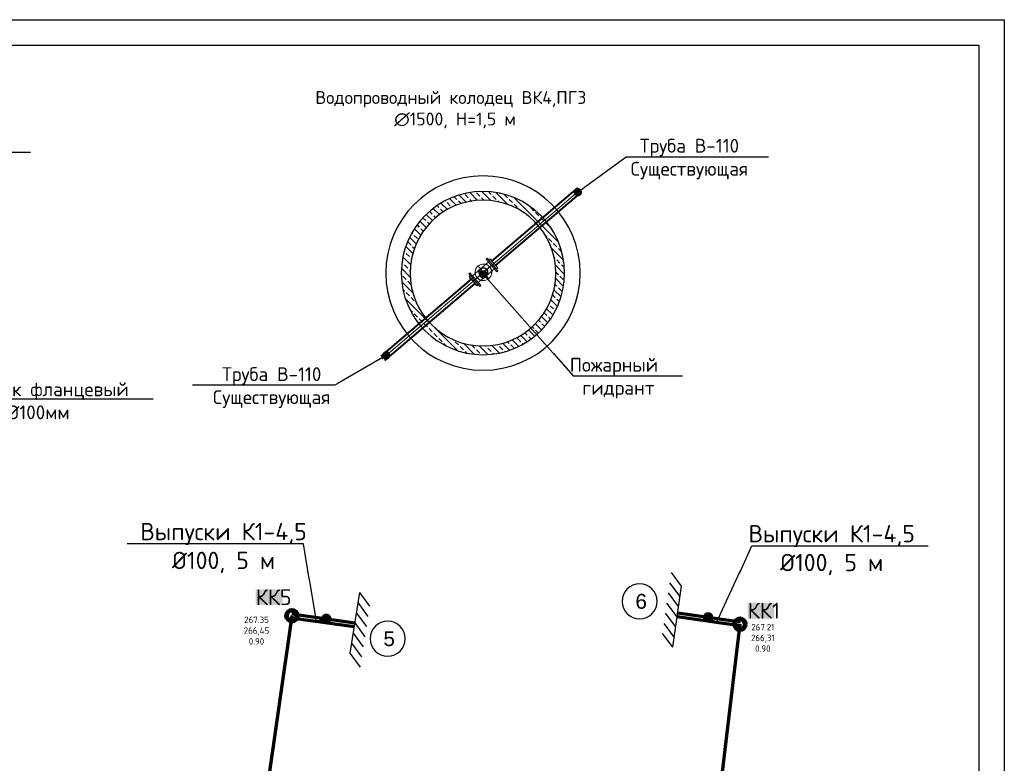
# Model space of a CAD drawing. Header units: inches. Extents: x -416310 to 1286511, y -34262 to 944600.
# Tile 64 of 84: x 477500 to 555215, y 150949 to 209658. Entities that reach past the tile are written whole.
import ezdxf
from ezdxf import colors
from ezdxf.entities.mleader import LeaderData, LeaderLine
from ezdxf.enums import TextEntityAlignment as Align
from ezdxf.math import Vec2, Vec3

# ---------------------------------------------------------------- set-up
doc = ezdxf.new("R2010")
doc.units = ezdxf.units.IN
doc.header["$MEASUREMENT"] = 0
doc.layers.get('Defpoints').update_dxf_attribs({"color": 4, "lineweight": 30})
for name, color, linetype, lineweight in [('A-GENM', 251, 'Continuous', 30), ('P-PIPE', 7, 'Continuous', 9), ('P-PIPE-CNTR', 3, 'Continuous', 9), ('К1', 104, 'бытовая канализация', 40)]:
    doc.layers.add(name, color=color, linetype=linetype, lineweight=lineweight)
doc.layers.add('Поз', color=7, linetype='Continuous')
doc.styles.add('Dim', font='arial.ttf')
doc.styles.add('GOST', font='isocpeur.ttf')
doc.styles.add('SIMPLEX', font='simplex.shx', dxfattribs={"width": 0.75, "oblique": 7})
doc.styles.get("Standard").update_dxf_attribs({"font": 'arial.ttf'})
doc.linetypes.add('бытовая канализация', pattern='A,5,-0.5,["К1",Standard,S=0.7,R=0,X=0,Y=-0.35],-2', length=7.5)

# ---------------------------------------------------------------- blocks, each defined once
blk = doc.blocks.new('Канализационный колодец')
h = blk.add_hatch(color=256)
h.set_gradient(color1=(153, 0, 0), color2=(153, 0, 0), tint=1)
h.paths.add_polyline_path([(-500, 0, 1), (500, 0, 1)])
h.paths.add_polyline_path([(350, 0, -1), (-350, 0, -1)], flags=16)
at = {"lineweight": 60}
for radius in [500, 350]:
    blk.add_circle((0, 0), radius, dxfattribs=at)
blk = doc.blocks.new('_Dot')
at = {"color": 0, "linetype": 'ByBlock', "lineweight": -2}
blk.add_line((-0.5, 0), (-1, 0), dxfattribs=at)
at = {"color": 0, "linetype": 'ByBlock', "const_width": 0.5}
blk.add_lwpolyline([(-0.25, 0, 1), (0.25, 0, 1)], format="xyb", close=True, dxfattribs=at)
blk = doc.blocks.new('Тройник фланцевый с пожарной одставкой  ППТФ ГОСТ 5525-88 Динамический_f2482 - Тройник ППТФ 150х150-530663-Уровень 1')
at = {"layer": 'P-PIPE'}
for p, q in [((-146, 114), (-165, 114)), ((-165, -115), (-165, 114)), ((-165, 114), (-165, -115)), ((-146, -115), (-146, 114)), ((-146, 114), (-146, -115)), ((0, 62), (-146, 62)), ((-146, -62), (-146, 62)), ((-146, 62), (-146, -62)), ((146, 62), (0, 62)), ((165, 114), (146, 114)), ((146, -115), (146, 114)), ((146, 114), (146, -115)), ((146, 62), (146, -62)), ((146, -62), (146, 62)), ((165, -115), (165, 114)), ((165, 114), (165, -115)), ((-165, -115), (-146, -115)), ((-146, -62), (0, -62)), ((0, -62), (146, -62)), ((146, -115), (165, -115))]:
    blk.add_line(p, q, dxfattribs=at)
for radius, start, end in [(114, 90, 270), (115, 90, 270), (62, 360, 180), (114, 270, 90), (115, 270, 90), (62, 180, 360)]:
    blk.add_arc((0, 0), radius, start, end, dxfattribs=at)
for points, knots in [([(0, 62), (-3, 62), (-9, 62), (-18, 59), (-27, 56), (-35, 52), (-40, 47), (-44, 44), (-47, 40), (-49, 38), (-51, 35), (-53, 33), (-54, 30), (-55, 28), (-57, 25), (-58, 22), (-59, 18), (-61, 11), (-62, 4), (-62, 0)], [0, 0, 0, 0, 0.111111, 0.222222, 0.333333, 0.444444, 0.5, 0.555556, 0.611111, 0.638889, 0.666667, 0.694444, 0.722222, 0.75, 0.777778, 0.805556, 0.833333, 0.888889, 1, 1, 1, 1]), ([(62, 0), (62, 4), (61, 11), (59, 18), (58, 22), (57, 25), (55, 28), (54, 30), (53, 33), (51, 35), (49, 38), (47, 40), (44, 44), (40, 48), (36, 50), (33, 53), (29, 55), (21, 59), (12, 61), (4, 62), (0, 62)], [0, 0, 0, 0, 0.111111, 0.166667, 0.194444, 0.222222, 0.25, 0.277778, 0.305556, 0.333333, 0.361111, 0.388889, 0.444444, 0.513889, 0.548611, 0.583333, 0.652778, 0.722222, 0.861111, 1, 1, 1, 1]), ([(-62, 0), (-62, -4), (-61, -11), (-59, -18), (-58, -22), (-57, -25), (-55, -28), (-54, -30), (-53, -33), (-51, -35), (-49, -38), (-47, -40), (-44, -44), (-40, -48), (-36, -50), (-33, -53), (-29, -55), (-21, -59), (-12, -61), (-4, -62), (0, -62)], [0, 0, 0, 0, 0.111111, 0.166667, 0.194444, 0.222222, 0.25, 0.277778, 0.305556, 0.333333, 0.361111, 0.388889, 0.444444, 0.513889, 0.548611, 0.583333, 0.652778, 0.722222, 0.861111, 1, 1, 1, 1]), ([(0, -62), (3, -62), (9, -62), (18, -59), (27, -56), (35, -52), (40, -47), (44, -44), (47, -40), (49, -38), (51, -35), (53, -33), (54, -30), (55, -28), (57, -25), (58, -22), (59, -18), (61, -11), (62, -4), (62, 0)], [0, 0, 0, 0, 0.111111, 0.222222, 0.333333, 0.444444, 0.5, 0.555556, 0.611111, 0.638889, 0.666667, 0.694444, 0.722222, 0.75, 0.777778, 0.805556, 0.833333, 0.888889, 1, 1, 1, 1])]:
    blk.add_open_spline(points, degree=3, knots=knots, dxfattribs=at)
blk = doc.blocks.new('Фланец круглый стальной плоский приварной с выступом ГОСТ PN 1_6 МПа 12820-80 Динамический_f2863 - Фланец 1-100 _А_ -1_6 Ст 25-548882-Уровень 1')
at = {"layer": 'P-PIPE'}
for p, q in [((-84.5, 0), (-84.5, 23)), ((-84.5, 23), (84.5, 23)), ((84.5, 23), (-84.5, 23)), ((-84.5, 0), (84.5, 0)), ((84.5, 0), (-84.5, 0)), ((-65, 23), (-55, 34.5)), ((0, 34.5), (0, 34.5)), ((0, 34.5), (0, 34.5)), ((0, 23), (0, 23)), ((0, 23), (0, 23)), ((55, 34.5), (65, 23)), ((84.5, 23), (84.5, 0)), ((-54, -5), (-65, 0)), ((0, 0), (0, 0)), ((0, 0), (0, 0)), ((0, -5), (0, -5)), ((0, -5), (0, -5)), ((65, 0), (54, -5))]:
    blk.add_line(p, q, dxfattribs=at)
blk = doc.blocks.new('Кольцо стеновое Серия 3_900_1-14 Динамический_f2710 - Кольцо стеновое КС15_6-519680-Уровень 1')
at = {"layer": 'A-GENM', "lineweight": 25}
for radius, start, end in [(840, 360, 180), (750, 0, 180), (840, 180, 360), (750, 180, 0)]:
    blk.add_arc((0, 0), radius, start, end, dxfattribs=at)
blk = doc.blocks.new('Плита днища колодца ПН серии 3_900_1-14 _  Динамический_f5717 - Плита днища ПН10-521517-Уровень 1')
at = {"layer": 'A-GENM'}
for start, end in [(360, 180), (0, 180), (180, 360), (180, 360)]:
    blk.add_arc((0, 0), 1000, start, end, dxfattribs=at)
blk = doc.blocks.new('Кольцо стеновое Серия 3_900_1-14 Динамический_f2710 - Кольцо стеновое КС15_9-519678-Уровень 1')
h = blk.add_hatch()
h.set_pattern_fill('ANSI33', color=256, scale=15)
h.set_pattern_definition([(45, (0, 0), (-67.352, 67.352), []), (45, (67.35, 0), (-67.352, 67.352), [47.625, -23.8125])])
h.paths.add_polyline_path([(-840, 0, 1), (840, 0, 1)])
h.paths.add_polyline_path([(750, 0, -1), (-750, 0, -1)], flags=16)
at = {"layer": 'A-GENM'}
for radius, start, end in [(840, 360, 180), (840, 0, 180), (750, 0, 180), (750, 0, 180), (840, 180, 360), (750, 180, 0), (750, 180, 360), (840, 180, 360)]:
    blk.add_arc((0, 0), radius, start, end, dxfattribs=at)
blk = doc.blocks.new('Обрез зданий')
for p, q in [((-1350, 0), (-1880, -530)), ((-900, 0), (-1430, -530)), ((-450, 0), (-980, -530)), ((0, 0), (-530, -530)), ((450, 0), (-80, -530)), ((900, 0), (370, -530)), ((1350, 0), (820, -530))]:
    blk.add_line(p, q)
at = {"lineweight": 30}
blk.add_line((1350, 0), (-1350, 0), dxfattribs=at)
blk = doc.blocks.new('поз')
at = {"color": 7, "linetype": 'Continuous', "true_color": 0xfcfcfc}
blk.add_wipeout([(-7871.96, -5001.061), (-7871.812, -5001.074), (-7871.668, -5001.105), (-7871.528, -5001.154), (-7871.395, -5001.22), (-7871.272, -5001.302), (-7871.16, -5001.399), (-7871.061, -5001.509), (-7870.977, -5001.631), (-7870.909, -5001.762), (-7870.857, -5001.901), (-7870.824, -5002.045), (-7870.809, -5002.193), (-7870.812, -5002.341), (-7870.834, -5002.487), (-7870.874, -5002.63), (-7870.932, -5002.766), (-7871.006, -5002.894), (-7871.096, -5003.012), (-7871.199, -5003.118), (-7871.316, -5003.209), (-7871.442, -5003.286), (-7871.578, -5003.346), (-7871.719, -5003.388), (-7871.866, -5003.413), (-7872.013, -5003.419), (-7872.161, -5003.406), (-7872.306, -5003.375), (-7872.446, -5003.326), (-7872.578, -5003.26), (-7872.701, -5003.178), (-7872.813, -5003.081), (-7872.912, -5002.971), (-7872.996, -5002.849), (-7873.065, -5002.718), (-7873.116, -5002.579), (-7873.15, -5002.435), (-7873.165, -5002.287), (-7873.161, -5002.139), (-7873.139, -5001.993), (-7873.099, -5001.85), (-7873.042, -5001.714), (-7872.968, -5001.586), (-7872.878, -5001.468), (-7872.774, -5001.362), (-7872.658, -5001.271), (-7872.531, -5001.194), (-7872.396, -5001.134), (-7872.254, -5001.092), (-7872.108, -5001.067)], dxfattribs=at)
at = {"color": 7, "linetype": 'ByBlock', "lineweight": 30, "ltscale": 100}
blk.add_circle((-7871.987, -5002.24), 1.178, dxfattribs=at)
at = {"lineweight": 35, "style": 'SIMPLEX', "oblique": 7, "width": 0.7}
blk.add_attdef('25', text='', height=1.178, dxfattribs=at).set_placement((-7871.987, -5002.24), align=Align.MIDDLE_CENTER)

msp = doc.modelspace()

# ---------------------------------------------------------------- linework, layer by layer
for points in [[(317615.1636, 209657.7177), (555215.1636, 209657.7177), (555215.1636, 41657.7177), (317615.1636, 41657.7177)], [(325615.1636, 207657.7177), (553215.1636, 207657.7177), (553215.1636, 43657.7177), (325615.1636, 43657.7177)]]:
    msp.add_lwpolyline(points, close=True)
at = {"layer": 'P-PIPE', "color": 5, "lineweight": 40}
for p, q in [((514771.9918, 190582.7086), (521556.4881, 196382.0296)), ((513136.2795, 189184.5178), (506007.3027, 183090.7382))]:
    msp.add_line(p, q, dxfattribs=at)
at = {"layer": 'P-PIPE'}
for p, q in [((514706.7035, 190659.0879), (515131.7386, 190161.8488)), ((513070.9912, 189260.8971), (513496.0264, 188763.658))]:
    msp.add_line(p, q, dxfattribs=at)
for centre, radius, start, end in [((514101.3649, 189711.3729), 327.0709, 40.523497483, 220.523497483), ((513995.1061, 189835.6827), 163.5355, 130.523497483, 310.523497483), ((514101.3649, 189711.3729), 327.0709, 220.523497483, 40.523497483), ((514207.6237, 189587.0631), 163.5355, 310.523497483, 130.523497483)]:
    msp.add_arc(centre, radius, start, end, dxfattribs=at)
at = {"layer": 'P-PIPE-CNTR'}
for p, q in [((514919.2211, 190410.4683), (514819.1642, 190324.9407)), ((513377.888, 189092.9519), (514534.4981, 190081.6109)), ((514536.3948, 190083.2322), (513666.3351, 189339.5137)), ((514473.2242, 189276.3431), (513729.5057, 190146.4028)), ((513818.0337, 189469.1842), (514717.3156, 190237.8815)), ((513818.0337, 189469.1842), (514717.3156, 190237.8815)), ((513283.5088, 189012.2775), (513383.5657, 189097.8052))]:
    msp.add_line(p, q, dxfattribs=at)
at = {"layer": 'К1', "color": 14, "lineweight": 70, "ltscale": 1250, "elevation": -353246.4}
for points in [[(498948.57, 162447.2615), (503897.9264, 161737.4226)], [(498991.1603, 162744.2229), (503940.5167, 162034.384)], [(534345.8409, 161807.9712), (529396.4845, 162517.8102)], [(534388.4313, 162104.9326), (529439.0749, 162814.7716)], [(534345.8409, 161933.8486), (530239.8492, 127543.8379)]]:
    msp.add_lwpolyline(points, dxfattribs=at)

# ---------------------------------------------------------------- block references
at = {"transparency": 33554687, "xscale": 1.8, "yscale": 1.8, "zscale": 1.8}
for p, rotation in [((529396.4845, 162517.8102, -353246.4), 261.7730862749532), ((503940.5167, 162034.384, -353246.4), 81.21590434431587)]:
    msp.add_blockref('Обрез зданий', p, dxfattribs=dict(at, rotation=rotation))
for p in [(498982.8505, 162604.0678, -353246.4), (534345.8409, 161933.8486, -353246.4)]:
    msp.add_blockref('Канализационный колодец', p)
at = {"layer": 'P-PIPE', "xscale": -5.723026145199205, "yscale": 5.723026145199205, "zscale": 5.723026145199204, "rotation": 40.52349748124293}
msp.add_blockref('Тройник фланцевый с пожарной одставкой  ППТФ ГОСТ 5525-88 Динамический_f2482 - Тройник ППТФ 150х150-530663-Уровень 1', (514101.3649, 189711.3729), dxfattribs=at)
at = {"layer": 'P-PIPE', "extrusion": (0, 0, -1), "xscale": -5.723026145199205, "yscale": 5.723026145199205, "zscale": 5.723026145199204}
for p, rotation in [((-514819.1642, 190324.9407), 49.47650251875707), ((-513383.5657, 189097.8052), 229.476502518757)]:
    msp.add_blockref('Фланец круглый стальной плоский приварной с выступом ГОСТ PN 1_6 МПа 12820-80 Динамический_f2863 - Фланец 1-100 _А_ -1_6 Ст 25-548882-Уровень 1', p, dxfattribs=dict(at, rotation=rotation))

# ---------------------------------------------------------------- texts
at = {"ltscale": 250, "insert": (511533.9668, 202546.1674), "char_height": 1016.127179, "width": 28451.561006, "attachment_point": 5, "style": 'GOST'}
msp.add_mtext('\\pt11085.13462;Водопроводный колодец ВК4,ПГ3\\P ∅1500, Н=1,5 м', dxfattribs=at)

# ---------------------------------------------------------------- next in the draw order: block references
at = {"layer": 'Поз', "lineweight": 40}
ref = msp.add_blockref('поз', (-8687814.8941, 6018912.3178), dxfattribs=dict(at, xscale=-1170.510796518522, yscale=1170.510796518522, zscale=1170.510796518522))
ref.add_attrib('25', '6', dxfattribs={"layer": '0', "color": 1, "lineweight": 35, "height": 1170.6279, "style": 'Dim'}).set_placement((526552.6524, 163736.358), align=Align.MIDDLE_CENTER)
ref = msp.add_blockref('поз', (-8707701.5865, 6015961.7297, -443637.9181), dxfattribs=dict(at, xscale=-1170.510796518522, yscale=1170.510796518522, zscale=1170.510796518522))
ref.add_attrib('25', '5', dxfattribs={"layer": '0', "color": 1, "lineweight": 35, "height": 1170.6279, "style": 'Dim'}).set_placement((506665.96, 160785.77, -443637.9181), align=Align.MIDDLE_CENTER)

# ---------------------------------------------------------------- next in the draw order: leaders
at = {"ltscale": 250}
ml = msp.add_multileader_mtext('Standard', dxfattribs=at)
ml.set_content('Труба В-110\\PСуществующая', color=256, style='GOST')
ml.set_leader_properties(lineweight=-1)
ml.set_arrow_properties(name='DOT')
ml.build(insert=Vec2(0, 0))
ml.multileader.update_dxf_attribs({"text_left_attachment_type": 6, "text_right_attachment_type": 6, "dogleg_length": 0.00104, "arrow_head_size": 655.2, "scale": 100})
ctx = ml.context
ctx.base_point, ctx.scale, ctx.char_height, ctx.arrow_head_size, ctx.landing_gap_size, ctx.plane_origin = Vec3(467091.7834, 199198.8595), 100, 1092, 655.2, 0, Vec3(459436.3778, 194087.6043)
ctx.left_attachment, ctx.right_attachment, ctx.text_align_type = 6, 6, 1
notes = []
notes.append((ctx, [(1, (1, 1, 0), (467091.6794, 199198.8595), (1, 0), 0.104, [(0, [(463283.551, 196401.861)], 0, [])])]))
ctx.mtext.insert, ctx.mtext.alignment, ctx.mtext.flow_direction = Vec3(472087.6834, 200618.4595), 2, 5
ctx.mtext.has_bg_fill, ctx.mtext.bg_color, ctx.mtext.bg_scale_factor, ctx.mtext.bg_transparency, ctx.mtext.use_window_bg_color = 1, -1027028792, 1.5, 0, 1
ml = msp.add_multileader_mtext('Standard', dxfattribs=at)
ml.set_content('Пожарный  \\P гидрант ', color=256, style='GOST')
ml.set_leader_properties(lineweight=-1)
ml.set_arrow_properties(name='DOT')
ml.build(insert=Vec2(0, 0))
ml.multileader.update_dxf_attribs({"text_left_attachment_type": 6, "text_right_attachment_type": 6, "dogleg_length": 0.00104, "arrow_head_size": 655.2, "scale": 100})
ctx = ml.context
ctx.base_point, ctx.scale, ctx.char_height, ctx.arrow_head_size, ctx.landing_gap_size, ctx.plane_origin = Vec3(521178.9139, 181537.5149), 100, 1092, 655.2, 0, Vec3(547012.2339, 163003.2391)
ctx.left_attachment, ctx.right_attachment, ctx.text_align_type = 6, 6, 1
notes.append((ctx, [(1, (1, 1, 0), (521178.8099, 181537.5149), (1, 0), 0.104, [(0, [(514101.3649, 189547.8375)], 0, [])])]))
ctx.mtext.insert, ctx.mtext.alignment, ctx.mtext.flow_direction = Vec3(524400.3139, 182957.1149), 2, 5
ctx.mtext.has_bg_fill, ctx.mtext.bg_color, ctx.mtext.bg_scale_factor, ctx.mtext.bg_transparency, ctx.mtext.use_window_bg_color = 1, -1027028792, 1.5, 0, 1
ml = msp.add_multileader_mtext('Standard', dxfattribs=at)
ml.set_content('Тройник фланцевый \\P%%C100мм', color=256, style='GOST')
ml.set_leader_properties(lineweight=-1)
ml.set_arrow_properties(name='DOT')
ml.build(insert=Vec2(0, 0))
ml.multileader.update_dxf_attribs({"text_left_attachment_type": 6, "text_right_attachment_type": 6, "dogleg_length": 0.00104, "arrow_head_size": 655.2, "scale": 100})
ctx = ml.context
ctx.base_point, ctx.scale, ctx.char_height, ctx.arrow_head_size, ctx.landing_gap_size, ctx.plane_origin = Vec3(472322.2931, 179713.8627), 100, 1092, 655.2, 0, Vec3(473336.9823, 173954.1329)
ctx.left_attachment, ctx.right_attachment, ctx.text_align_type = 6, 6, 1
notes.append((ctx, [(0, (1, 1, 0), (472322.1891, 179713.8627), (1, 0), 0.104, [(0, [(463283.551, 186699.3754)], 0, [])])]))
ctx.mtext.insert, ctx.mtext.alignment, ctx.mtext.flow_direction = Vec3(478983.4931, 181024.2627), 2, 5
ctx.mtext.has_bg_fill, ctx.mtext.bg_color, ctx.mtext.bg_scale_factor, ctx.mtext.bg_transparency, ctx.mtext.use_window_bg_color = 1, -1027028792, 1.5, 0, 1
ml = msp.add_multileader_mtext('Standard', dxfattribs=at)
ml.set_content('Выпуски К1-4,5\\P%%C100, 5 м', color=256, style='GOST')
ml.set_leader_properties(lineweight=-1)
ml.set_arrow_properties(name='DOT')
ml.build(insert=Vec2(0, 0))
ml.multileader.update_dxf_attribs({"text_left_attachment_type": 6, "text_right_attachment_type": 6, "dogleg_length": 0.0013, "arrow_head_size": 819, "scale": 100})
ctx = ml.context
ctx.base_point, ctx.scale, ctx.char_height, ctx.arrow_head_size, ctx.landing_gap_size, ctx.plane_origin = Vec3(487277.9108, 168287.6509, -353246.4), 100, 1365, 819, 0, Vec3(504905.2746, 172931.6251, -353246.4)
ctx.left_attachment, ctx.right_attachment, ctx.text_align_type = 6, 6, 1
notes.append((ctx, [(0, (1, 1, 0), (499904.2908, 168287.6509, -353246.4), (-1, 0), 0.13, [(0, [(501694.9618, 162356.4425, -353246.4), (500916.7369, 162164.9861, -353246.4)], 0, [])])]))
ctx.mtext.insert, ctx.mtext.alignment, ctx.mtext.flow_direction = Vec3(493591.0358, 169925.6509, -353246.4), 2, 5
ctx.mtext.has_bg_fill, ctx.mtext.bg_color, ctx.mtext.bg_scale_factor, ctx.mtext.bg_transparency, ctx.mtext.use_window_bg_color = 1, -1027028792, 1.5, 0, 1
ml = msp.add_multileader_mtext('Standard', dxfattribs=at)
ml.set_content('Выпуски К1-4,5\\P%%C100, 5 м', color=256, style='GOST')
ml.set_leader_properties(lineweight=-1)
ml.set_arrow_properties(name='DOT')
ml.build(insert=Vec2(0, 0))
ml.multileader.update_dxf_attribs({"text_left_attachment_type": 6, "text_right_attachment_type": 6, "dogleg_length": 0.0013, "arrow_head_size": 819, "scale": 100})
ctx = ml.context
ctx.base_point, ctx.scale, ctx.char_height, ctx.arrow_head_size, ctx.landing_gap_size, ctx.plane_origin = Vec3(535276.1356, 168119.8649, -353246.4), 100, 1365, 819, 0, Vec3(521774.055, 174397.7287, -353246.4)
ctx.left_attachment, ctx.right_attachment, ctx.text_align_type = 6, 6, 1
notes.append((ctx, [(1, (1, 1, 0), (535276.0056, 168119.8649, -353246.4), (1, 0), 0.13, [(1, [(531839.244, 162470.5382, -353246.4), (532496.2004, 162073.2475, -353246.4)], 0, [])])]))
ctx.mtext.insert, ctx.mtext.alignment, ctx.mtext.flow_direction = Vec3(541589.2606, 169757.8649, -353246.4), 2, 5
ctx.mtext.has_bg_fill, ctx.mtext.bg_color, ctx.mtext.bg_scale_factor, ctx.mtext.bg_transparency, ctx.mtext.use_window_bg_color = 1, -1027028792, 1.5, 0, 1
for ctx, leaders in notes:
    for number, flags, end, landing, length, lines in leaders:
        leader = LeaderData()
        leader.index, (leader.has_last_leader_line, leader.has_dogleg_vector, leader.attachment_direction) = number, flags
        leader.last_leader_point, leader.dogleg_vector, leader.dogleg_length = Vec3(end), Vec3(landing), length
        for number, points, colour, breaks in lines:
            line = LeaderLine()
            line.index, line.vertices, line.color, line.breaks = number, Vec3.list(points), colors.encode_raw_color(colour), breaks
            leader.lines.append(line)
        ctx.leaders.append(leader)

# ---------------------------------------------------------------- next in the draw order: linework, layer by layer
at = {"layer": 'P-PIPE', "color": 5, "lineweight": 40}
for p, q in [((515066.4503, 190238.2281), (521850.9467, 196037.549)), ((513430.7381, 188840.0373), (506301.7612, 182746.2577))]:
    msp.add_line(p, q, dxfattribs=at)
at = {"layer": 'P-PIPE-CNTR'}
for p, q in [((513756.8844, 189416.9144), (521754.0225, 196252.7896)), ((514101.3649, 189711.3729), (506104.2269, 182875.4977))]:
    msp.add_line(p, q, dxfattribs=at)
at = {"layer": 'К1', "color": 14, "lineweight": 70, "ltscale": 1250, "elevation": -353246.4}
msp.add_lwpolyline([(498982.8505, 162604.0678), (493820.8896, 126612.2643)], dxfattribs=at)

# ---------------------------------------------------------------- next in the draw order: block references
at = {"layer": 'A-GENM', "xscale": 7.67289920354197, "yscale": 7.67289920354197, "zscale": 7.67289920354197, "rotation": 270}
for name in ['Плита днища колодца ПН серии 3_900_1-14 _  Динамический_f5717 - Плита днища ПН10-521517-Уровень 1', 'Кольцо стеновое Серия 3_900_1-14 Динамический_f2710 - Кольцо стеновое КС15_9-519678-Уровень 1']:
    msp.add_blockref(name, (514067.5562, 189651.987), dxfattribs=at)
at = {"layer": 'A-GENM', "lineweight": 25, "xscale": 7.67289920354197, "yscale": 7.67289920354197, "zscale": 7.67289920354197, "rotation": 270}
msp.add_blockref('Кольцо стеновое Серия 3_900_1-14 Динамический_f2710 - Кольцо стеновое КС15_6-519680-Уровень 1', (514067.5562, 189651.987), dxfattribs=at)

# ---------------------------------------------------------------- next in the draw order: texts
at = {"lineweight": 30, "ltscale": 0.2, "char_height": 1250, "attachment_point": 1, "style": 'GOST', "bg_fill": 1, "box_fill_scale": 1, "bg_fill_color": 4, "bg_fill_transparency": 0}
for s, insert in [('КК5', (496131.36, 164686.079, -353246.4)), ('КК1', (534958.6233, 163623.2072, -353246.4))]:
    msp.add_mtext_dynamic_manual_height_columns(s, width=2115.170499, gutter_width=22437.8617, heights=[0], dxfattribs=dict(at, insert=insert))
at = {"layer": 'Defpoints', "color": 4, "ltscale": 1500, "char_height": 508.063589, "width": 1831.704652, "attachment_point": 5, "style": 'GOST'}
for s, insert in [('\\pt5542.56731;267.35\\P266,45\\P0.90', (496191.3744, 161426.2676, -353246.4)), ('\\pt5542.56731;267.21\\P266,31\\P0.90', (536157.9414, 160849.0498, -353246.4))]:
    msp.add_mtext(s, dxfattribs=dict(at, insert=insert))

# ---------------------------------------------------------------- next in the draw order: leaders
at = {"ltscale": 250}
ml = msp.add_multileader_mtext('Standard', dxfattribs=at)
ml.set_content('Труба В-110\\PСуществующая', color=256, style='GOST')
ml.set_leader_properties(lineweight=-1)
ml.set_arrow_properties(name='DOT')
ml.build(insert=Vec2(0, 0))
ml.multileader.update_dxf_attribs({"text_left_attachment_type": 6, "text_right_attachment_type": 6, "dogleg_length": 0.00104, "arrow_head_size": 655.2, "scale": 100})
ctx = ml.context
ctx.base_point, ctx.scale, ctx.char_height, ctx.arrow_head_size, ctx.landing_gap_size, ctx.plane_origin = Vec3(525364.7204, 198834.5476), 100, 1092, 655.2, 0, Vec3(517709.3148, 193723.2924)
ctx.left_attachment, ctx.right_attachment, ctx.text_align_type = 6, 6, 1
notes = []
notes.append((ctx, [(1, (1, 1, 0), (525364.6164, 198834.5476), (1, 0), 0.104, [(0, [(521556.4881, 196037.549)], 0, [])])]))
ctx.mtext.insert, ctx.mtext.alignment, ctx.mtext.flow_direction = Vec3(530360.6204, 200254.1476), 2, 5
ctx.mtext.has_bg_fill, ctx.mtext.bg_color, ctx.mtext.bg_scale_factor, ctx.mtext.bg_transparency, ctx.mtext.use_window_bg_color = 1, -1027028792, 1.5, 0, 1
ml = msp.add_multileader_mtext('Standard', dxfattribs=at)
ml.set_content('Труба В-110\\PСуществующая', color=256, style='GOST')
ml.set_leader_properties(lineweight=-1)
ml.set_arrow_properties(name='DOT')
ml.build(insert=Vec2(0, 0))
ml.multileader.update_dxf_attribs({"text_left_attachment_type": 6, "text_right_attachment_type": 6, "dogleg_length": 0.00104, "arrow_head_size": 655.2, "scale": 100})
ctx = ml.context
ctx.base_point, ctx.scale, ctx.char_height, ctx.arrow_head_size, ctx.landing_gap_size, ctx.plane_origin = Vec3(492393.1974, 180800.8306), 100, 1092, 655.2, 0, Vec3(484737.7918, 175689.5754)
ctx.left_attachment, ctx.right_attachment, ctx.text_align_type = 6, 6, 1
notes.append((ctx, [(0, (1, 1, 0), (502385.1014, 180800.8306), (-1, 0), 0.104, [(0, [(506429.8506, 183153.8376)], 0, [])])]))
ctx.mtext.insert, ctx.mtext.alignment, ctx.mtext.flow_direction = Vec3(497389.0974, 182220.4306), 2, 5
ctx.mtext.has_bg_fill, ctx.mtext.bg_color, ctx.mtext.bg_scale_factor, ctx.mtext.bg_transparency, ctx.mtext.use_window_bg_color = 1, -1027028792, 1.5, 0, 1
for ctx, leaders in notes:
    for number, flags, end, landing, length, lines in leaders:
        leader = LeaderData()
        leader.index, (leader.has_last_leader_line, leader.has_dogleg_vector, leader.attachment_direction) = number, flags
        leader.last_leader_point, leader.dogleg_vector, leader.dogleg_length = Vec3(end), Vec3(landing), length
        for number, points, colour, breaks in lines:
            line = LeaderLine()
            line.index, line.vertices, line.color, line.breaks = number, Vec3.list(points), colors.encode_raw_color(colour), breaks
            leader.lines.append(line)
        ctx.leaders.append(leader)

doc.saveas('drawing.dxf')
